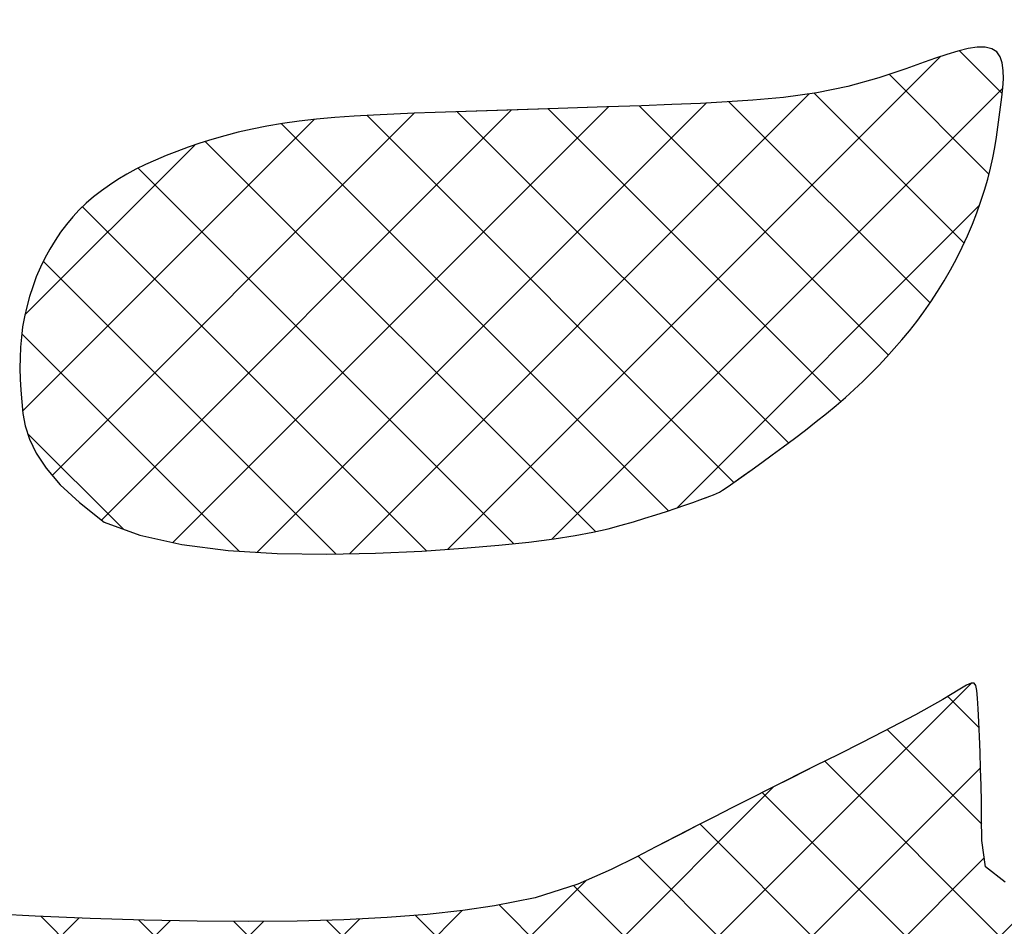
# Model space of a CAD drawing. Header units: millimetres. Extents: x 0 to 462, y 0 to 339.
# Tile 8 of 197: x 381.32 to 383.44, y 43.83 to 45.78. Entities that reach past the tile are written whole.
import ezdxf

# ---------------------------------------------------------------- set-up
doc = ezdxf.new("R2010")
doc.units = ezdxf.units.MM
doc.header["$LTSCALE"] = 23.1
doc.layers.get('0').update_dxf_attribs({"linetype": 'CONTINUOUS'})
doc.layers.add('E195SDEPSKLU00R_DXF_FORMAT', color=7, linetype='CONTINUOUS')

msp = doc.modelspace()

# ---------------------------------------------------------------- hatches: boundary and pattern name
at = {"layer": 'E195SDEPSKLU00R_DXF_FORMAT', "linetype": 'Continuous'}
h = msp.add_hatch(dxfattribs=at)
h.set_pattern_fill('ANSI37', color=5, scale=0.142875, angle=45, style=0, pattern_type=0)
h.set_pattern_definition([(45, (-86.60059, 86.60059), (-0.10102788, 0.10102788), []), (135, (-101.7918, -101.7918), (-0.10102788, -0.10102788), [])])
h.paths.add_polyline_path([(383.0983, 45.6374), (383.0316, 45.6236), (382.9596, 45.6138), (382.894, 45.608), (382.839, 45.6043), (382.7814, 45.6012), (382.7199, 45.5985), (382.6541, 45.596), (382.5796, 45.5934), (382.5169, 45.5913), (382.4753, 45.5899), (382.4326, 45.5885), (382.389, 45.5871), (382.3448, 45.5857), (382.3001, 45.5842), (382.2551, 45.5828), (382.2102, 45.5813), (382.1655, 45.5798), (382.1213, 45.578), (382.078, 45.5759), (382.0357, 45.5735), (381.9946, 45.5706), (381.9552, 45.567), (381.9176, 45.5628), (381.882, 45.5578), (381.8483, 45.5521), (381.8164, 45.5458), (381.7862, 45.5389), (381.7575, 45.5314), (381.7301, 45.5236), (381.7039, 45.5153), (381.6787, 45.5067), (381.6545, 45.4979), (381.6312, 45.4888), (381.6087, 45.4793), (381.5872, 45.4695), (381.5664, 45.4593), (381.5466, 45.4486), (381.5276, 45.4373), (381.5094, 45.4255), (381.492, 45.4132), (381.4754, 45.4001), (381.4596, 45.3864), (381.4446, 45.372), (381.4304, 45.3568), (381.417, 45.3408), (381.4043, 45.324), (381.3923, 45.3063), (381.381, 45.2878), (381.3706, 45.2684), (381.3609, 45.2484), (381.3521, 45.2278), (381.3443, 45.2067), (381.3373, 45.1854), (381.3314, 45.1637), (381.3265, 45.142), (381.3227, 45.1202), (381.3199, 45.0984), (381.318, 45.0763), (381.3171, 45.0539), (381.3169, 45.0311), (381.3175, 45.0078), (381.3188, 44.9839), (381.3207, 44.9593), (381.3234, 44.9338), (381.3284, 44.9071), (381.3372, 44.8789), (381.3516, 44.8486), (381.3732, 44.816), (381.4037, 44.7806), (381.4447, 44.7421), (381.498, 44.7001), (381.5748, 44.6718), (381.665, 44.652), (381.7647, 44.6394), (381.8701, 44.6329), (381.9772, 44.6312), (382.0823, 44.6334), (382.1815, 44.638), (382.2709, 44.6441), (382.3476, 44.6506), (382.4122, 44.6573), (382.4664, 44.6642), (382.5118, 44.6713), (382.5499, 44.6785), (382.5824, 44.6858), (382.6108, 44.6933), (382.6368, 44.7008), (382.6617, 44.7084), (382.6854, 44.7159), (382.7079, 44.7232), (382.7287, 44.7302), (382.7478, 44.7367), (382.7649, 44.7426), (382.7797, 44.7478), (382.792, 44.7522), (382.8017, 44.7557), (382.8094, 44.7587), (382.816, 44.7615), (382.8222, 44.7647), (382.8287, 44.7686), (382.8364, 44.7737), (382.846, 44.7804), (382.8584, 44.7891), (382.874, 44.8003), (382.8925, 44.8135), (382.9132, 44.8285), (382.9357, 44.8448), (382.9593, 44.8621), (382.9833, 44.8801), (383.0072, 44.8983), (383.0304, 44.9164), (383.0525, 44.9341), (383.0733, 44.9514), (383.0931, 44.9685), (383.1121, 44.9855), (383.1303, 45.0025), (383.1479, 45.0197), (383.165, 45.0371), (383.1818, 45.055), (383.1984, 45.0734), (383.2147, 45.0924), (383.2308, 45.1119), (383.2466, 45.1321), (383.262, 45.1529), (383.277, 45.1744), (383.2915, 45.1965), (383.3056, 45.2193), (383.3191, 45.2429), (383.332, 45.267), (383.3442, 45.2915), (383.3557, 45.3162), (383.3663, 45.3411), (383.3761, 45.3659), (383.3849, 45.3904), (383.3927, 45.4146), (383.3994, 45.4383), (383.4052, 45.4614), (383.4101, 45.4842), (383.4144, 45.5065), (383.418, 45.5285), (383.4213, 45.5503), (383.4243, 45.5718), (383.427, 45.5931), (383.4297, 45.6143), (383.4318, 45.6348), (383.433, 45.6543), (383.4327, 45.6722), (383.4306, 45.6881), (383.4261, 45.7015), (383.4188, 45.7119), (383.4083, 45.7188), (383.3942, 45.722), (383.3769, 45.7219), (383.357, 45.7189), (383.3351, 45.7136), (383.3116, 45.7066), (383.2872, 45.6985), (383.2624, 45.6897), (383.223, 45.6756), (383.1651, 45.6562)])
h.paths.add_polyline_path([(385.8878, 44.2279), (385.9146, 44.2357), (385.941, 44.2441), (385.9671, 44.253), (385.993, 44.2625), (386.0186, 44.2724), (386.044, 44.2829), (386.0693, 44.2938), (386.0945, 44.3051), (386.1196, 44.3168), (386.145, 44.3288), (386.1706, 44.341), (386.2141, 44.3619), (386.2648, 44.3855), (386.3073, 44.4042), (386.3365, 44.4169), (386.3653, 44.4296), (386.3931, 44.4424), (386.4193, 44.4552), (386.4432, 44.4681), (386.4641, 44.4812), (386.4814, 44.4945), (386.4946, 44.5078), (386.5035, 44.5211), (386.5079, 44.534), (386.5079, 44.5463), (386.5034, 44.5576), (386.4942, 44.5677), (386.4804, 44.5763), (386.4617, 44.5831), (386.4382, 44.5879), (386.4094, 44.5911), (386.3748, 44.5931), (386.3341, 44.5943), (386.2868, 44.5952), (386.2324, 44.5962), (386.1706, 44.5977), (386.1008, 44.6001), (386.0232, 44.604), (385.9399, 44.6093), (385.8536, 44.6162), (385.7671, 44.6248), (385.683, 44.6352), (385.604, 44.6474), (385.5329, 44.6617), (385.4723, 44.678), (385.4012, 44.7055), (385.3517, 44.7519), (385.3385, 44.8094), (385.352, 44.8789), (385.3772, 44.9461), (385.3964, 44.9921), (385.4182, 45.0409), (385.4419, 45.092), (385.4669, 45.1448), (385.4924, 45.199), (385.5178, 45.2539), (385.5424, 45.3092), (385.5657, 45.3645), (385.5876, 45.4196), (385.608, 45.4746), (385.6271, 45.5295), (385.6447, 45.5843), (385.661, 45.639), (385.6758, 45.6937), (385.6893, 45.7483), (385.7015, 45.803), (385.7125, 45.8578), (385.7225, 45.9129), (385.7317, 45.9685), (385.7404, 46.0248), (385.7486, 46.0818), (385.7567, 46.1399), (385.7648, 46.1991), (385.773, 46.2596), (385.7812, 46.3215), (385.7894, 46.3846), (385.7974, 46.4491), (385.805, 46.5149), (385.8122, 46.5821), (385.8188, 46.6505), (385.8247, 46.7203), (385.8297, 46.7913), (385.8338, 46.8634), (385.8369, 46.9362), (385.839, 47.0093), (385.8401, 47.0825), (385.8401, 47.1555), (385.839, 47.228), (385.8366, 47.2996), (385.833, 47.3701), (385.8281, 47.4394), (385.8217, 47.5075), (385.8139, 47.5745), (385.8044, 47.6402), (385.7932, 47.7047), (385.7802, 47.7679), (385.7654, 47.8299), (385.7486, 47.8906), (385.7303, 47.9499), (385.7106, 48.0079), (385.69, 48.0644), (385.6687, 48.1192), (385.6472, 48.1725), (385.6257, 48.2241), (385.6047, 48.2738), (385.5842, 48.3218), (385.5642, 48.3684), (385.5441, 48.4138), (385.5237, 48.4585), (385.5025, 48.5028), (385.4802, 48.5471), (385.4564, 48.5917), (385.4308, 48.6371), (385.403, 48.6836), (385.3729, 48.731), (385.3406, 48.7794), (385.3058, 48.8286), (385.2687, 48.8786), (385.2291, 48.9292), (385.187, 48.9804), (385.1423, 49.032), (385.0951, 49.0839), (385.0455, 49.1358), (384.9935, 49.1871), (384.9394, 49.2374), (384.8833, 49.2863), (384.8254, 49.3333), (384.7657, 49.3779), (384.7045, 49.4197), (384.6418, 49.4584), (384.5777, 49.4941), (384.5122, 49.5271), (384.4452, 49.5577), (384.3768, 49.5861), (384.3069, 49.6127), (384.2355, 49.6376), (384.1626, 49.6613), (384.0883, 49.6839), (384.0128, 49.7054), (383.9367, 49.7257), (383.8602, 49.7448), (383.7838, 49.7627), (383.708, 49.7793), (383.633, 49.7945), (383.5593, 49.8082), (383.4872, 49.8205), (383.4165, 49.8313), (383.3469, 49.8406), (383.278, 49.8484), (383.2095, 49.8546), (383.1411, 49.8592), (383.0725, 49.8623), (383.0033, 49.8637), (382.9334, 49.8636), (382.8628, 49.8619), (382.7916, 49.8589), (382.72, 49.8547), (382.6481, 49.8494), (382.576, 49.8431), (382.5041, 49.836), (382.4322, 49.8282), (382.3607, 49.8198), (382.2898, 49.8109), (382.2195, 49.8016), (382.1502, 49.7919), (382.0821, 49.7819), (382.0153, 49.7717), (381.95, 49.7613), (381.8865, 49.7509), (381.8248, 49.7405), (381.7647, 49.7298), (381.7059, 49.7187), (381.6479, 49.707), (381.5903, 49.6945), (381.5329, 49.6809), (381.4753, 49.6661), (381.417, 49.6499), (381.3578, 49.6321), (381.2981, 49.6128), (381.238, 49.5924), (381.1781, 49.5712), (381.1186, 49.5492), (381.0599, 49.5269), (381.0024, 49.5045), (380.9465, 49.4821), (380.8923, 49.4601), (380.8396, 49.4381), (380.7877, 49.416), (380.7363, 49.3935), (380.6847, 49.3702), (380.6326, 49.3461), (380.5794, 49.3207), (380.5246, 49.2938), (380.4679, 49.2653), (380.4095, 49.2352), (380.3497, 49.2038), (380.2889, 49.1711), (380.2275, 49.1375), (380.1658, 49.1032), (380.1042, 49.0682), (380.0431, 49.0328), (379.9828, 48.9971), (379.9232, 48.9613), (379.8644, 48.9251), (379.8063, 48.8888), (379.7489, 48.8522), (379.6921, 48.8154), (379.6359, 48.7783), (379.5802, 48.741), (379.5251, 48.7034), (379.4701, 48.6653), (379.4152, 48.6265), (379.3601, 48.5869), (379.3045, 48.5463), (379.2481, 48.5044), (379.1908, 48.461), (379.1322, 48.416), (379.0723, 48.3692), (379.0114, 48.3209), (378.95, 48.2712), (378.8887, 48.2205), (378.8279, 48.1691), (378.7682, 48.1173), (378.7101, 48.0652), (378.6541, 48.0132), (378.6005, 47.9616), (378.549, 47.9101), (378.4992, 47.8585), (378.4505, 47.8068), (378.4026, 47.7547), (378.3549, 47.702), (378.307, 47.6485), (378.2584, 47.594), (378.2088, 47.5384), (378.1585, 47.4818), (378.1079, 47.4245), (378.0574, 47.3667), (378.0075, 47.3085), (377.9586, 47.2501), (377.9112, 47.1919), (377.8656, 47.1339), (377.8223, 47.0764), (377.7807, 47.019), (377.7406, 46.9614), (377.7013, 46.9034), (377.6623, 46.8447), (377.6233, 46.7848), (377.5837, 46.7234), (377.5431, 46.6603), (377.501, 46.5952), (377.4577, 46.5281), (377.4133, 46.4589), (377.368, 46.3877), (377.3222, 46.3145), (377.2761, 46.2393), (377.2298, 46.1623), (377.1837, 46.0832), (377.138, 46.0024), (377.0929, 45.9198), (377.0485, 45.8357), (377.0051, 45.7504), (376.9627, 45.664), (376.9217, 45.5767), (376.8822, 45.4887), (376.8443, 45.4002), (376.8083, 45.3115), (376.7743, 45.2224), (376.7426, 45.133), (376.7132, 45.0432), (376.6864, 44.953), (376.6624, 44.8624), (376.6413, 44.7714), (376.6234, 44.6798), (376.6087, 44.5878), (376.5971, 44.4959), (376.5882, 44.4044), (376.5818, 44.3139), (376.5777, 44.225), (376.5754, 44.1381), (376.5749, 44.0538), (376.5757, 43.9725), (376.5777, 43.8947), (376.5808, 43.8202), (376.5849, 43.7487), (376.59, 43.6798), (376.596, 43.6133), (376.6029, 43.5488), (376.6106, 43.4861), (376.6191, 43.4248), (376.6284, 43.3646), (376.6384, 43.3056), (376.6491, 43.2477), (376.6606, 43.1908), (376.6728, 43.1351), (376.6858, 43.0805), (376.6995, 43.027), (376.7139, 42.9746), (376.7291, 42.9233), (376.745, 42.8731), (376.7617, 42.8237), (376.7791, 42.7752), (376.7973, 42.7275), (376.8162, 42.6803), (376.8358, 42.6338), (376.8562, 42.5877), (376.8773, 42.5419), (376.899, 42.4967), (376.9213, 42.4518), (376.9441, 42.4075), (376.9672, 42.3637), (376.9907, 42.3206), (377.0143, 42.278), (377.038, 42.2362), (377.0617, 42.1951), (377.0854, 42.1547), (377.1093, 42.115), (377.1333, 42.0758), (377.1575, 42.0372), (377.1819, 41.9991), (377.2066, 41.9615), (377.2316, 41.9243), (377.257, 41.8874), (377.2832, 41.851), (377.3105, 41.8149), (377.3392, 41.7792), (377.3699, 41.7438), (377.4027, 41.7088), (377.4382, 41.6742), (377.4766, 41.64), (377.5182, 41.6061), (377.5626, 41.5725), (377.6095, 41.5392), (377.6583, 41.5062), (377.7086, 41.4733), (377.76, 41.4406), (377.8118, 41.408), (377.8638, 41.3754), (377.9156, 41.3428), (377.9676, 41.3104), (378.0204, 41.2783), (378.0747, 41.2466), (378.131, 41.2154), (378.19, 41.1849), (378.2522, 41.1553), (378.3182, 41.1266), (378.3885, 41.0991), (378.4629, 41.0727), (378.5408, 41.0476), (378.622, 41.024), (378.7059, 41.0018), (378.7922, 40.9811), (378.8804, 40.9622), (378.9702, 40.945), (379.0611, 40.9296), (379.1528, 40.9159), (379.2449, 40.9038), (379.3372, 40.8932), (379.4293, 40.8838), (379.5209, 40.8756), (379.6116, 40.8684), (379.7012, 40.8621), (379.7894, 40.8565), (379.8761, 40.8519), (379.9615, 40.8482), (380.0455, 40.8458), (380.1282, 40.8446), (380.2097, 40.8448), (380.2899, 40.8467), (380.369, 40.8502), (380.447, 40.8556), (380.5241, 40.8629), (380.6005, 40.8721), (380.6763, 40.8833), (380.7518, 40.8965), (380.8272, 40.9119), (380.9026, 40.9293), (380.9783, 40.949), (381.0543, 40.9708), (381.1307, 40.9949), (381.2074, 41.021), (381.2843, 41.0493), (381.3612, 41.0795), (381.4382, 41.1118), (381.5151, 41.146), (381.5918, 41.182), (381.6682, 41.2199), (381.7442, 41.2593), (381.8195, 41.3), (381.894, 41.3417), (381.9673, 41.3841), (382.0394, 41.427), (382.1099, 41.4702), (382.1787, 41.5132), (382.2457, 41.556), (382.311, 41.5984), (382.3748, 41.6404), (382.4374, 41.6821), (382.499, 41.7234), (382.56, 41.7643), (382.6204, 41.8049), (382.6806, 41.8451), (382.7407, 41.8849), (382.8004, 41.9244), (382.8596, 41.9637), (382.9179, 42.003), (382.9749, 42.0422), (383.0304, 42.0815), (383.0841, 42.121), (383.1356, 42.1608), (383.1849, 42.201), (383.2322, 42.2416), (383.2781, 42.2827), (383.323, 42.3243), (383.3676, 42.3665), (383.4122, 42.4092), (383.4574, 42.4526), (383.5036, 42.4967), (383.5514, 42.5416), (383.6002, 42.587), (383.6498, 42.633), (383.6997, 42.6795), (383.7495, 42.7263), (383.7987, 42.7734), (383.8469, 42.8206), (383.8937, 42.868), (383.9387, 42.9154), (383.9821, 42.9626), (384.024, 43.0095), (384.0646, 43.0561), (384.1041, 43.1021), (384.1426, 43.1473), (384.1804, 43.1918), (384.2357, 43.2563), (384.2913, 43.3193), (384.3278, 43.3604), (384.3645, 43.4012), (384.4014, 43.442), (384.4386, 43.4831), (384.4764, 43.5248), (384.5148, 43.5674), (384.5536, 43.6109), (384.5909, 43.6547), (384.6243, 43.6977), (384.6513, 43.7392), (384.6698, 43.7781), (384.6772, 43.8135), (384.6712, 43.8446), (384.6496, 43.8704), (384.6106, 43.8902), (384.5562, 43.9046), (384.4889, 43.9142), (384.4114, 43.9197), (384.3262, 43.922), (384.236, 43.9218), (384.1433, 43.9197), (384.0509, 43.9166), (383.961, 43.9131), (383.8748, 43.9096), (383.7933, 43.9066), (383.7173, 43.9045), (383.6479, 43.9037), (383.5859, 43.9046), (383.5042, 43.9091), (383.4372, 43.9253), (383.3948, 43.9588), (383.3867, 44.015), (383.3863, 44.0649), (383.3859, 44.098), (383.3851, 44.1332), (383.3841, 44.1692), (383.3828, 44.205), (383.3814, 44.2392), (383.38, 44.2708), (383.3786, 44.2985), (383.3773, 44.3211), (383.3761, 44.3377), (383.374, 44.3484), (383.3703, 44.3537), (383.3639, 44.354), (383.3539, 44.3496), (383.3394, 44.341), (383.3028, 44.3184), (383.2441, 44.2855), (383.1752, 44.2497), (383.1277, 44.2254), (383.0783, 44.2005), (383.0284, 44.1755), (382.9794, 44.1509), (382.9326, 44.1275), (382.8892, 44.1057), (382.849, 44.0853), (382.8114, 44.0661), (382.7758, 44.0478), (382.7418, 44.0304), (382.6852, 44.0012), (382.644, 43.9801), (382.589, 43.9524), (382.5171, 43.9212), (382.4253, 43.8921), (382.3383, 43.8745), (382.2701, 43.8642), (382.1928, 43.8558), (382.107, 43.8493), (382.0136, 43.8447), (381.9137, 43.8419), (381.8081, 43.8408), (381.698, 43.8413), (381.5842, 43.8434), (381.4677, 43.8471), (381.3495, 43.8521), (381.2313, 43.8584), (381.1144, 43.8658), (381.0005, 43.874), (380.8912, 43.883), (380.788, 43.8925), (380.6926, 43.9024), (380.6063, 43.9125), (380.5305, 43.9226), (380.4642, 43.9327), (380.3806, 43.9473), (380.2927, 43.9668), (380.2227, 43.9854), (380.1473, 44.0069), (380.0869, 44.0266), (380.0261, 44.0513), (379.9645, 44.0838), (379.901, 44.1265), (379.8349, 44.1799), (379.7694, 44.2408), (379.7056, 44.3078), (379.6459, 44.3786), (379.5955, 44.4543), (379.5533, 44.5463), (379.5302, 44.6318), (379.5177, 44.6973), (379.5085, 44.7707), (379.5025, 44.8501), (379.4996, 44.9333), (379.4995, 45.0178), (379.5021, 45.1014), (379.507, 45.1818), (379.5142, 45.2567), (379.5235, 45.3237), (379.5398, 45.4086), (379.569, 45.4903), (379.6054, 45.5501), (379.6483, 45.5982), (379.7044, 45.6514), (379.7638, 45.7028), (379.8272, 45.7534), (379.8925, 45.8006), (379.9569, 45.8422), (380.0217, 45.8791), (380.087, 45.9118), (380.1536, 45.9411), (380.2221, 45.968), (380.2916, 45.9928), (380.3603, 46.0154), (380.4274, 46.0361), (380.4931, 46.0552), (380.552, 46.071), (380.6098, 46.0844), (380.6675, 46.0951), (380.7253, 46.1028), (380.7846, 46.1085), (380.8354, 46.1126), (380.8665, 46.115), (380.8973, 46.1175), (380.928, 46.1202), (380.9583, 46.1233), (380.9886, 46.1266), (381.0193, 46.1302), (381.0721, 46.1363), (381.136, 46.1429), (381.207, 46.1488), (381.2888, 46.1535), (381.3758, 46.1573), (381.4476, 46.1598), (381.4927, 46.1613), (381.5374, 46.1628), (381.5812, 46.1642), (381.6242, 46.1657), (381.6664, 46.1672), (381.7079, 46.1688), (381.7487, 46.1705), (381.789, 46.1723), (381.8288, 46.1742), (381.8682, 46.1763), (381.9072, 46.1786), (381.9459, 46.1811), (381.9843, 46.1838), (382.0225, 46.1867), (382.0605, 46.1899), (382.0983, 46.1934), (382.1361, 46.1973), (382.1739, 46.2014), (382.2116, 46.206), (382.2492, 46.2107), (382.2866, 46.2157), (382.3238, 46.2208), (382.3894, 46.2298), (382.4529, 46.2383), (382.5171, 46.2461), (382.5802, 46.253), (382.6349, 46.2587), (382.6671, 46.2621), (382.6991, 46.2656), (382.731, 46.2691), (382.7629, 46.2728), (382.7946, 46.2768), (382.826, 46.2811), (382.8568, 46.2858), (382.8868, 46.2909), (382.916, 46.2966), (382.9441, 46.3028), (382.9709, 46.3097), (382.9963, 46.3173), (383.0205, 46.3257), (383.0436, 46.3348), (383.0658, 46.3447), (383.0874, 46.3554), (383.1084, 46.3668), (383.1292, 46.3792), (383.1498, 46.3923), (383.1704, 46.4063), (383.1907, 46.4211), (383.2103, 46.4366), (383.2287, 46.4529), (383.2455, 46.4698), (383.2604, 46.4872), (383.2729, 46.5052), (383.2825, 46.5237), (383.2891, 46.5426), (383.293, 46.5615), (383.2946, 46.5801), (383.2944, 46.598), (383.2929, 46.6148), (383.2906, 46.6302), (383.2879, 46.6438), (383.2853, 46.6552), (383.2831, 46.6642), (383.2813, 46.6713), (383.2795, 46.677), (383.2774, 46.6819), (383.2748, 46.6867), (383.2713, 46.6919), (383.2666, 46.6981), (383.2606, 46.7059), (383.2528, 46.7158), (383.2432, 46.7275), (383.2317, 46.7405), (383.2181, 46.7544), (383.2024, 46.7688), (383.1844, 46.7834), (383.1642, 46.7976), (383.1414, 46.811), (383.1162, 46.8233), (383.0886, 46.8345), (383.0587, 46.8446), (383.0267, 46.8536), (382.9927, 46.8617), (382.9569, 46.8689), (382.9195, 46.8752), (382.8805, 46.8806), (382.8402, 46.8854), (382.7987, 46.8894), (382.7563, 46.8927), (382.7131, 46.8954), (382.6695, 46.8974), (382.6256, 46.899), (382.5816, 46.9), (382.5378, 46.9005), (382.4944, 46.9006), (382.4516, 46.9002), (382.4095, 46.8995), (382.3683, 46.8983), (382.3282, 46.8967), (382.2895, 46.8948), (382.2521, 46.8924), (382.2164, 46.8897), (382.1825, 46.8866), (382.1502, 46.8832), (382.1195, 46.8795), (382.0902, 46.8754), (382.0621, 46.8711), (382.0352, 46.8666), (382.0093, 46.8618), (381.9843, 46.8568), (381.96, 46.8516), (381.9363, 46.8462), (381.9132, 46.8405), (381.8907, 46.8343), (381.8686, 46.8278), (381.8469, 46.8207), (381.8255, 46.813), (381.8043, 46.8046), (381.7834, 46.7956), (381.7627, 46.7858), (381.7424, 46.7754), (381.7224, 46.7643), (381.7028, 46.7525), (381.6838, 46.7402), (381.6654, 46.7273), (381.6476, 46.7138), (381.6306, 46.6997), (381.614, 46.685), (381.5979, 46.6697), (381.5819, 46.6536), (381.5659, 46.6367), (381.5498, 46.6189), (381.5334, 46.6002), (381.5164, 46.5805), (381.4988, 46.5598), (381.4809, 46.5386), (381.4631, 46.5173), (381.4459, 46.4965), (381.4295, 46.4767), (381.4145, 46.4584), (381.4011, 46.4421), (381.3719, 46.4065), (381.3406, 46.3966), (381.2888, 46.3917), (381.2088, 46.3872), (381.1441, 46.3837), (381.067, 46.3795), (380.9797, 46.3748), (380.8844, 46.3697), (380.7831, 46.3643), (380.6779, 46.3588), (380.5711, 46.3532), (380.4647, 46.3478), (380.3608, 46.3426), (380.2605, 46.3377), (380.1652, 46.3331), (380.0759, 46.3288), (379.9939, 46.325), (379.9203, 46.3216), (379.8562, 46.3186), (379.8028, 46.3162), (379.7371, 46.3133), (379.6806, 46.3151), (379.6789, 46.3436), (379.6833, 46.3917), (379.6884, 46.4422), (379.6954, 46.5002), (379.7043, 46.5581), (379.7175, 46.6208), (379.7385, 46.6853), (379.7658, 46.7485), (379.801, 46.8196), (379.84, 46.8893), (379.8827, 46.9551), (379.9299, 47.0155), (379.9766, 47.0645), (380.0194, 47.1042), (380.0686, 47.1455), (380.122, 47.1874), (380.1777, 47.229), (380.2362, 47.2712), (380.2925, 47.3109), (380.3469, 47.3481), (380.3994, 47.3826), (380.4497, 47.4141), (380.5095, 47.4491), (380.5803, 47.4848), (380.6452, 47.5119), (380.7027, 47.5331), (380.765, 47.5533), (380.832, 47.5724), (380.9012, 47.5896), (380.9726, 47.6053), (381.0353, 47.6183), (381.0728, 47.6261), (381.1096, 47.6338), (381.1453, 47.6416), (381.1795, 47.6495), (381.2378, 47.6636), (381.3157, 47.678), (381.4134, 47.6878), (381.5021, 47.6941), (381.6149, 47.6994), (381.756, 47.7036), (381.9277, 47.7066), (382.1239, 47.7084), (382.3366, 47.7091), (382.5576, 47.7087), (382.779, 47.7073), (382.9925, 47.705), (383.1901, 47.7018), (383.3636, 47.6978), (383.5071, 47.6931), (383.6225, 47.6878), (383.7138, 47.682), (383.7849, 47.6758), (383.8615, 47.6668), (383.9174, 47.6561), (383.9479, 47.6495), (383.9775, 47.643), (384.0064, 47.6369), (384.0344, 47.631), (384.0608, 47.6255), (384.0854, 47.6205), (384.1076, 47.616), (384.127, 47.6121), (384.1692, 47.6037), (384.1921, 47.5966), (384.2464, 47.5725), (384.2986, 47.5492), (384.3593, 47.5217), (384.4226, 47.4921), (384.4784, 47.4647), (384.5352, 47.4346), (384.5876, 47.403), (384.6474, 47.3643), (384.6964, 47.3308), (384.7524, 47.2879), (384.8046, 47.2418), (384.8495, 47.1986), (384.8936, 47.1521), (384.9343, 47.1042), (384.9775, 47.0457), (385.0177, 46.9748), (385.05, 46.8988), (385.0698, 46.8334), (385.0827, 46.7697), (385.0923, 46.6877), (385.0967, 46.608), (385.0987, 46.5466), (385.0999, 46.477), (385.1004, 46.3988), (385.1004, 46.3117), (385.1, 46.2151), (385.0993, 46.1086), (385.0985, 45.9917), (385.0978, 45.864), (385.0972, 45.7258), (385.0967, 45.58), (385.0964, 45.4305), (385.0961, 45.281), (385.096, 45.1353), (385.0959, 44.9971), (385.0959, 44.8701), (385.0959, 44.7581), (385.0959, 44.6639), (385.0959, 44.5862), (385.0958, 44.5228), (385.0955, 44.4456), (385.0948, 44.3795), (385.0936, 44.3406), (385.0928, 44.3158), (385.0924, 44.292), (385.0931, 44.2697), (385.0955, 44.2489), (385.1003, 44.2302), (385.1082, 44.2136), (385.1198, 44.1997), (385.1357, 44.1885), (385.1564, 44.1805), (385.1814, 44.1751), (385.2099, 44.172), (385.2411, 44.1707), (385.2744, 44.1709), (385.3089, 44.1719), (385.3439, 44.1735), (385.3952, 44.1759), (385.4491, 44.1777), (385.5095, 44.1794), (385.5405, 44.1804), (385.571, 44.1816), (385.6011, 44.1831), (385.631, 44.185), (385.6606, 44.1875), (385.6901, 44.1905), (385.7193, 44.1941), (385.7482, 44.1982), (385.7768, 44.2029), (385.8051, 44.2083), (385.8331, 44.2142), (385.8606, 44.2208)])

# ---------------------------------------------------------------- linework, layer by layer
at = {"color": 5, "linetype": 'Continuous'}
for p, q in [((383.3116, 45.7066), (383.2872, 45.6985)), ((383.3351, 45.7136), (383.3116, 45.7066)), ((383.357, 45.7189), (383.3351, 45.7136)), ((383.3769, 45.7219), (383.357, 45.7189)), ((383.3942, 45.722), (383.3769, 45.7219)), ((383.4083, 45.7188), (383.3942, 45.722)), ((383.4188, 45.7119), (383.4083, 45.7188)), ((383.4261, 45.7015), (383.4188, 45.7119)), ((383.4306, 45.6881), (383.4261, 45.7015)), ((383.2624, 45.6897), (383.223, 45.6756)), ((383.2872, 45.6985), (383.2624, 45.6897)), ((383.4327, 45.6722), (383.4306, 45.6881)), ((383.223, 45.6756), (383.1651, 45.6562)), ((383.433, 45.6543), (383.4327, 45.6722)), ((383.1651, 45.6562), (383.0983, 45.6374)), ((383.4318, 45.6348), (383.433, 45.6543)), ((383.0316, 45.6236), (382.9596, 45.6138)), ((383.0983, 45.6374), (383.0316, 45.6236)), ((383.4297, 45.6143), (383.4318, 45.6348)), ((382.6541, 45.596), (382.5796, 45.5934)), ((382.7199, 45.5985), (382.6541, 45.596)), ((382.7814, 45.6012), (382.7199, 45.5985)), ((382.839, 45.6043), (382.7814, 45.6012)), ((382.894, 45.608), (382.839, 45.6043)), ((382.9596, 45.6138), (382.894, 45.608)), ((383.427, 45.5931), (383.4297, 45.6143)), ((382.078, 45.5759), (382.0357, 45.5735)), ((382.1213, 45.578), (382.078, 45.5759)), ((382.1655, 45.5798), (382.1213, 45.578)), ((382.2102, 45.5813), (382.1655, 45.5798)), ((382.2551, 45.5828), (382.2102, 45.5813)), ((382.3001, 45.5842), (382.2551, 45.5828)), ((382.3448, 45.5857), (382.3001, 45.5842)), ((382.389, 45.5871), (382.3448, 45.5857)), ((382.4326, 45.5885), (382.389, 45.5871)), ((382.4753, 45.5899), (382.4326, 45.5885)), ((382.5169, 45.5913), (382.4753, 45.5899)), ((382.5796, 45.5934), (382.5169, 45.5913)), ((383.4243, 45.5718), (383.427, 45.5931)), ((381.882, 45.5578), (381.8483, 45.5521)), ((381.9176, 45.5628), (381.882, 45.5578)), ((381.9552, 45.567), (381.9176, 45.5628)), ((381.9946, 45.5706), (381.9552, 45.567)), ((382.0357, 45.5735), (381.9946, 45.5706)), ((383.4213, 45.5503), (383.4243, 45.5718)), ((381.7862, 45.5389), (381.7575, 45.5314)), ((381.8164, 45.5458), (381.7862, 45.5389)), ((381.8483, 45.5521), (381.8164, 45.5458)), ((383.418, 45.5285), (383.4213, 45.5503)), ((381.7039, 45.5153), (381.6787, 45.5067)), ((381.7301, 45.5236), (381.7039, 45.5153)), ((381.7575, 45.5314), (381.7301, 45.5236)), ((383.4144, 45.5065), (383.418, 45.5285)), ((381.6545, 45.4979), (381.6312, 45.4888)), ((381.6787, 45.5067), (381.6545, 45.4979)), ((383.4101, 45.4842), (383.4144, 45.5065)), ((381.5872, 45.4695), (381.5664, 45.4593)), ((381.6087, 45.4793), (381.5872, 45.4695)), ((381.6312, 45.4888), (381.6087, 45.4793)), ((383.4052, 45.4614), (383.4101, 45.4842)), ((381.5466, 45.4486), (381.5276, 45.4373)), ((381.5664, 45.4593), (381.5466, 45.4486)), ((383.3994, 45.4383), (383.4052, 45.4614)), ((381.5276, 45.4373), (381.5094, 45.4255)), ((383.3927, 45.4146), (383.3994, 45.4383)), ((381.492, 45.4132), (381.4754, 45.4001)), ((381.5094, 45.4255), (381.492, 45.4132)), ((383.3849, 45.3904), (383.3927, 45.4146)), ((381.4596, 45.3864), (381.4446, 45.372)), ((381.4754, 45.4001), (381.4596, 45.3864)), ((383.3761, 45.3659), (383.3849, 45.3904)), ((381.4446, 45.372), (381.4304, 45.3568)), ((383.3663, 45.3411), (383.3761, 45.3659)), ((381.4304, 45.3568), (381.417, 45.3408)), ((381.4043, 45.324), (381.3923, 45.3063)), ((381.417, 45.3408), (381.4043, 45.324)), ((383.3557, 45.3162), (383.3663, 45.3411)), ((381.3923, 45.3063), (381.381, 45.2878)), ((383.3442, 45.2915), (383.3557, 45.3162)), ((381.381, 45.2878), (381.3706, 45.2684)), ((383.332, 45.267), (383.3442, 45.2915)), ((381.3706, 45.2684), (381.3609, 45.2484)), ((383.3191, 45.2429), (383.332, 45.267)), ((381.3609, 45.2484), (381.3521, 45.2278)), ((383.3056, 45.2193), (383.3191, 45.2429)), ((381.3521, 45.2278), (381.3443, 45.2067)), ((383.2915, 45.1965), (383.3056, 45.2193)), ((381.3443, 45.2067), (381.3373, 45.1854)), ((383.277, 45.1744), (383.2915, 45.1965)), ((381.3373, 45.1854), (381.3314, 45.1637)), ((383.262, 45.1529), (383.277, 45.1744)), ((381.3314, 45.1637), (381.3265, 45.142)), ((383.2466, 45.1321), (383.262, 45.1529)), ((381.3265, 45.142), (381.3227, 45.1202)), ((383.2308, 45.1119), (383.2466, 45.1321)), ((381.3227, 45.1202), (381.3199, 45.0984)), ((383.2147, 45.0924), (383.2308, 45.1119)), ((381.3199, 45.0984), (381.318, 45.0763)), ((383.1984, 45.0734), (383.2147, 45.0924)), ((381.318, 45.0763), (381.3171, 45.0539)), ((383.1818, 45.055), (383.1984, 45.0734)), ((381.3171, 45.0539), (381.3169, 45.0311)), ((383.165, 45.0371), (383.1818, 45.055)), ((381.3169, 45.0311), (381.3175, 45.0078)), ((383.1479, 45.0197), (383.165, 45.0371)), ((381.3175, 45.0078), (381.3188, 44.9839)), ((383.1121, 44.9855), (383.1303, 45.0025)), ((383.1303, 45.0025), (383.1479, 45.0197)), ((381.3188, 44.9839), (381.3207, 44.9593)), ((383.0931, 44.9685), (383.1121, 44.9855)), ((383.0733, 44.9514), (383.0931, 44.9685)), ((381.3207, 44.9593), (381.3234, 44.9338)), ((383.0525, 44.9341), (383.0733, 44.9514)), ((381.3234, 44.9338), (381.3284, 44.9071)), ((383.0304, 44.9164), (383.0525, 44.9341)), ((381.3284, 44.9071), (381.3372, 44.8789)), ((382.9833, 44.8801), (383.0072, 44.8983)), ((383.0072, 44.8983), (383.0304, 44.9164)), ((381.3372, 44.8789), (381.3516, 44.8486)), ((382.9593, 44.8621), (382.9833, 44.8801)), ((382.9357, 44.8448), (382.9593, 44.8621)), ((381.3516, 44.8486), (381.3732, 44.816)), ((382.9132, 44.8285), (382.9357, 44.8448)), ((381.3732, 44.816), (381.4037, 44.7806)), ((382.874, 44.8003), (382.8925, 44.8135)), ((382.8925, 44.8135), (382.9132, 44.8285)), ((382.8584, 44.7891), (382.874, 44.8003)), ((381.4037, 44.7806), (381.4447, 44.7421)), ((382.8287, 44.7686), (382.8364, 44.7737)), ((382.8364, 44.7737), (382.846, 44.7804)), ((382.846, 44.7804), (382.8584, 44.7891)), ((382.7797, 44.7478), (382.792, 44.7522)), ((382.792, 44.7522), (382.8017, 44.7557)), ((382.8017, 44.7557), (382.8094, 44.7587)), ((382.8094, 44.7587), (382.816, 44.7615)), ((382.816, 44.7615), (382.8222, 44.7647)), ((382.8222, 44.7647), (382.8287, 44.7686)), ((381.4447, 44.7421), (381.498, 44.7001)), ((382.7079, 44.7232), (382.7287, 44.7302)), ((382.7287, 44.7302), (382.7478, 44.7367)), ((382.7478, 44.7367), (382.7649, 44.7426)), ((382.7649, 44.7426), (382.7797, 44.7478)), ((382.6368, 44.7008), (382.6617, 44.7084)), ((382.6617, 44.7084), (382.6854, 44.7159)), ((382.6854, 44.7159), (382.7079, 44.7232)), ((381.498, 44.7001), (381.5748, 44.6718)), ((382.5499, 44.6785), (382.5824, 44.6858)), ((382.5824, 44.6858), (382.6108, 44.6933)), ((382.6108, 44.6933), (382.6368, 44.7008)), ((381.5748, 44.6718), (381.665, 44.652)), ((382.4122, 44.6573), (382.4664, 44.6642)), ((382.4664, 44.6642), (382.5118, 44.6713)), ((382.5118, 44.6713), (382.5499, 44.6785)), ((381.665, 44.652), (381.7647, 44.6394)), ((382.1815, 44.638), (382.2709, 44.6441)), ((382.2709, 44.6441), (382.3476, 44.6506)), ((382.3476, 44.6506), (382.4122, 44.6573)), ((381.7647, 44.6394), (381.8701, 44.6329)), ((381.8701, 44.6329), (381.9772, 44.6312)), ((381.9772, 44.6312), (382.0823, 44.6334)), ((382.0823, 44.6334), (382.1815, 44.638)), ((383.3539, 44.3496), (383.3394, 44.341)), ((383.3639, 44.354), (383.3539, 44.3496)), ((383.3703, 44.3537), (383.3639, 44.354)), ((383.374, 44.3484), (383.3703, 44.3537)), ((383.3761, 44.3377), (383.374, 44.3484)), ((383.3394, 44.341), (383.3028, 44.3184)), ((383.3773, 44.3211), (383.3761, 44.3377)), ((383.3028, 44.3184), (383.2441, 44.2855)), ((383.3786, 44.2985), (383.3773, 44.3211)), ((383.2441, 44.2855), (383.1752, 44.2497)), ((383.38, 44.2708), (383.3786, 44.2985)), ((383.3814, 44.2392), (383.38, 44.2708)), ((383.1752, 44.2497), (383.1277, 44.2254)), ((383.1277, 44.2254), (383.0783, 44.2005)), ((383.3828, 44.205), (383.3814, 44.2392)), ((383.0783, 44.2005), (383.0284, 44.1755)), ((383.3841, 44.1692), (383.3828, 44.205)), ((383.0284, 44.1755), (382.9794, 44.1509)), ((383.3851, 44.1332), (383.3841, 44.1692)), ((382.9794, 44.1509), (382.9326, 44.1275)), ((382.9326, 44.1275), (382.8892, 44.1057)), ((383.3859, 44.098), (383.3851, 44.1332)), ((382.8892, 44.1057), (382.849, 44.0853)), ((383.3863, 44.0649), (383.3859, 44.098)), ((382.849, 44.0853), (382.8114, 44.0661)), ((382.8114, 44.0661), (382.7758, 44.0478)), ((383.3867, 44.015), (383.3863, 44.0649)), ((382.7418, 44.0304), (382.6852, 44.0012)), ((382.7758, 44.0478), (382.7418, 44.0304)), ((383.3948, 43.9588), (383.3867, 44.015)), ((382.6852, 44.0012), (382.644, 43.9801)), ((382.644, 43.9801), (382.589, 43.9524)), ((382.589, 43.9524), (382.5171, 43.9212)), ((383.4372, 43.9253), (383.3948, 43.9588)), ((382.5171, 43.9212), (382.4253, 43.8921)), ((382.4253, 43.8921), (382.3383, 43.8745)), ((381.3495, 43.8521), (381.2313, 43.8584)), ((382.2701, 43.8642), (382.1928, 43.8558)), ((382.3383, 43.8745), (382.2701, 43.8642)), ((381.4677, 43.8471), (381.3495, 43.8521)), ((381.5842, 43.8434), (381.4677, 43.8471)), ((381.698, 43.8413), (381.5842, 43.8434)), ((381.8081, 43.8408), (381.698, 43.8413)), ((381.9137, 43.8419), (381.8081, 43.8408)), ((382.0136, 43.8447), (381.9137, 43.8419)), ((382.107, 43.8493), (382.0136, 43.8447)), ((382.1928, 43.8558), (382.107, 43.8493))]:
    msp.add_line(p, q, dxfattribs=at)
at = {"layer": 'E195SDEPSKLU00R_DXF_FORMAT', "color": 5, "linetype": 'Continuous'}
for p, q in [((383.3116, 45.7066), (383.2872, 45.6985)), ((383.3351, 45.7136), (383.3116, 45.7066)), ((383.357, 45.7189), (383.3351, 45.7136)), ((383.3769, 45.7219), (383.357, 45.7189)), ((383.3942, 45.722), (383.3769, 45.7219)), ((383.4083, 45.7188), (383.3942, 45.722)), ((383.4188, 45.7119), (383.4083, 45.7188)), ((383.4261, 45.7015), (383.4188, 45.7119)), ((383.4306, 45.6881), (383.4261, 45.7015)), ((383.2624, 45.6897), (383.223, 45.6756)), ((383.2872, 45.6985), (383.2624, 45.6897)), ((383.4327, 45.6722), (383.4306, 45.6881)), ((383.223, 45.6756), (383.1651, 45.6562)), ((383.433, 45.6543), (383.4327, 45.6722)), ((383.1651, 45.6562), (383.0983, 45.6374)), ((383.4318, 45.6348), (383.433, 45.6543)), ((383.0316, 45.6236), (382.9596, 45.6138)), ((383.0983, 45.6374), (383.0316, 45.6236)), ((383.4297, 45.6143), (383.4318, 45.6348)), ((382.6541, 45.596), (382.5796, 45.5934)), ((382.7199, 45.5985), (382.6541, 45.596)), ((382.7814, 45.6012), (382.7199, 45.5985)), ((382.839, 45.6043), (382.7814, 45.6012)), ((382.894, 45.608), (382.839, 45.6043)), ((382.9596, 45.6138), (382.894, 45.608)), ((383.427, 45.5931), (383.4297, 45.6143)), ((382.078, 45.5759), (382.0357, 45.5735)), ((382.1213, 45.578), (382.078, 45.5759)), ((382.1655, 45.5798), (382.1213, 45.578)), ((382.2102, 45.5813), (382.1655, 45.5798)), ((382.4753, 45.5899), (382.2102, 45.5813)), ((382.3448, 45.5857), (382.2551, 45.5828)), ((382.5796, 45.5934), (382.4753, 45.5899)), ((383.4243, 45.5718), (383.427, 45.5931)), ((381.882, 45.5578), (381.8483, 45.5521)), ((381.9176, 45.5628), (381.882, 45.5578)), ((381.9552, 45.567), (381.9176, 45.5628)), ((381.9946, 45.5706), (381.9552, 45.567)), ((382.0357, 45.5735), (381.9946, 45.5706)), ((383.4213, 45.5503), (383.4243, 45.5718)), ((381.7862, 45.5389), (381.7575, 45.5314)), ((381.8164, 45.5458), (381.7862, 45.5389)), ((381.8483, 45.5521), (381.8164, 45.5458)), ((383.418, 45.5285), (383.4213, 45.5503)), ((381.7039, 45.5153), (381.6787, 45.5067)), ((381.7301, 45.5236), (381.7039, 45.5153)), ((381.7575, 45.5314), (381.7301, 45.5236)), ((383.4144, 45.5065), (383.418, 45.5285)), ((381.6545, 45.4979), (381.6312, 45.4888)), ((381.6787, 45.5067), (381.6545, 45.4979)), ((383.4101, 45.4842), (383.4144, 45.5065)), ((381.5872, 45.4695), (381.5664, 45.4593)), ((381.6087, 45.4793), (381.5872, 45.4695)), ((381.6312, 45.4888), (381.6087, 45.4793)), ((383.4052, 45.4614), (383.4101, 45.4842)), ((381.5466, 45.4486), (381.5276, 45.4373)), ((381.5664, 45.4593), (381.5466, 45.4486)), ((383.3994, 45.4383), (383.4052, 45.4614)), ((381.5276, 45.4373), (381.5094, 45.4255)), ((383.3927, 45.4146), (383.3994, 45.4383)), ((381.492, 45.4132), (381.4754, 45.4001)), ((381.5094, 45.4255), (381.492, 45.4132)), ((383.3849, 45.3904), (383.3927, 45.4146)), ((381.4596, 45.3864), (381.4446, 45.372)), ((381.4754, 45.4001), (381.4596, 45.3864)), ((383.3761, 45.3659), (383.3849, 45.3904)), ((381.4446, 45.372), (381.4304, 45.3568)), ((383.3663, 45.3411), (383.3761, 45.3659)), ((381.4304, 45.3568), (381.417, 45.3408)), ((381.4043, 45.324), (381.3923, 45.3063)), ((381.417, 45.3408), (381.4043, 45.324)), ((383.3557, 45.3162), (383.3663, 45.3411)), ((381.3923, 45.3063), (381.381, 45.2878)), ((383.3442, 45.2915), (383.3557, 45.3162)), ((381.381, 45.2878), (381.3706, 45.2684)), ((383.332, 45.267), (383.3442, 45.2915)), ((381.3706, 45.2684), (381.3609, 45.2484)), ((383.3191, 45.2429), (383.332, 45.267)), ((381.3609, 45.2484), (381.3521, 45.2278)), ((383.3056, 45.2193), (383.3191, 45.2429)), ((381.3521, 45.2278), (381.3443, 45.2067)), ((383.2915, 45.1965), (383.3056, 45.2193)), ((381.3443, 45.2067), (381.3373, 45.1854)), ((383.277, 45.1744), (383.2915, 45.1965)), ((381.3373, 45.1854), (381.3314, 45.1637)), ((383.262, 45.1529), (383.277, 45.1744)), ((381.3314, 45.1637), (381.3265, 45.142)), ((383.2466, 45.1321), (383.262, 45.1529)), ((381.3265, 45.142), (381.3227, 45.1202)), ((383.2308, 45.1119), (383.2466, 45.1321)), ((381.3227, 45.1202), (381.3199, 45.0984)), ((383.2147, 45.0924), (383.2308, 45.1119)), ((381.3199, 45.0984), (381.318, 45.0763)), ((383.1984, 45.0734), (383.2147, 45.0924)), ((381.318, 45.0763), (381.3171, 45.0539)), ((383.1818, 45.055), (383.1984, 45.0734)), ((381.3171, 45.0539), (381.3169, 45.0311)), ((383.165, 45.0371), (383.1818, 45.055)), ((381.3169, 45.0311), (381.3175, 45.0078)), ((383.1479, 45.0197), (383.165, 45.0371)), ((381.3175, 45.0078), (381.3188, 44.9839)), ((383.1121, 44.9855), (383.1303, 45.0025)), ((383.1303, 45.0025), (383.1479, 45.0197)), ((381.3188, 44.9839), (381.3207, 44.9593)), ((383.0931, 44.9685), (383.1121, 44.9855)), ((383.0733, 44.9514), (383.0931, 44.9685)), ((381.3207, 44.9593), (381.3234, 44.9338)), ((383.0525, 44.9341), (383.0733, 44.9514)), ((381.3234, 44.9338), (381.3284, 44.9071)), ((383.0304, 44.9164), (383.0525, 44.9341)), ((381.3284, 44.9071), (381.3372, 44.8789)), ((382.9833, 44.8801), (383.0072, 44.8983)), ((383.0072, 44.8983), (383.0304, 44.9164)), ((381.3372, 44.8789), (381.3516, 44.8486)), ((382.9593, 44.8621), (382.9833, 44.8801)), ((382.9357, 44.8448), (382.9593, 44.8621)), ((381.3516, 44.8486), (381.3732, 44.816)), ((382.9132, 44.8285), (382.9357, 44.8448)), ((381.3732, 44.816), (381.4037, 44.7806)), ((382.8584, 44.7891), (382.8925, 44.8135)), ((382.8925, 44.8135), (382.9132, 44.8285)), ((382.846, 44.7804), (382.874, 44.8003)), ((381.4037, 44.7806), (381.4447, 44.7421)), ((382.8287, 44.7686), (382.8364, 44.7737)), ((382.8364, 44.7737), (382.846, 44.7804)), ((382.7797, 44.7478), (382.8017, 44.7557)), ((382.8017, 44.7557), (382.8094, 44.7587)), ((382.8094, 44.7587), (382.816, 44.7615)), ((382.816, 44.7615), (382.8222, 44.7647)), ((382.8222, 44.7647), (382.8287, 44.7686)), ((381.4447, 44.7421), (381.498, 44.7001)), ((382.7079, 44.7232), (382.7287, 44.7302)), ((382.7287, 44.7302), (382.7478, 44.7367)), ((382.7478, 44.7367), (382.7649, 44.7426)), ((382.7649, 44.7426), (382.7797, 44.7478)), ((382.6368, 44.7008), (382.6617, 44.7084)), ((382.6617, 44.7084), (382.6854, 44.7159)), ((382.6854, 44.7159), (382.7079, 44.7232)), ((381.498, 44.7001), (381.5748, 44.6718)), ((382.5499, 44.6785), (382.5824, 44.6858)), ((382.5824, 44.6858), (382.6108, 44.6933)), ((382.6108, 44.6933), (382.6368, 44.7008)), ((381.5748, 44.6718), (381.665, 44.652)), ((382.4122, 44.6573), (382.4664, 44.6642)), ((382.4664, 44.6642), (382.5118, 44.6713)), ((382.5118, 44.6713), (382.5499, 44.6785)), ((381.665, 44.652), (381.7647, 44.6394)), ((382.1815, 44.638), (382.2709, 44.6441)), ((382.2709, 44.6441), (382.3476, 44.6506)), ((382.3476, 44.6506), (382.4122, 44.6573)), ((381.7647, 44.6394), (381.8701, 44.6329)), ((381.8701, 44.6329), (381.9772, 44.6312)), ((381.9772, 44.6312), (382.0823, 44.6334)), ((382.0823, 44.6334), (382.1815, 44.638)), ((383.3539, 44.3496), (383.3394, 44.341)), ((383.3639, 44.354), (383.3539, 44.3496)), ((383.3703, 44.3537), (383.3639, 44.354)), ((383.374, 44.3484), (383.3703, 44.3537)), ((383.3761, 44.3377), (383.374, 44.3484)), ((383.3394, 44.341), (383.3028, 44.3184)), ((383.3773, 44.3211), (383.3761, 44.3377)), ((383.3028, 44.3184), (383.2441, 44.2855)), ((383.3786, 44.2985), (383.3773, 44.3211)), ((383.2441, 44.2855), (383.1752, 44.2497)), ((383.38, 44.2708), (383.3786, 44.2985)), ((383.3814, 44.2392), (383.38, 44.2708)), ((383.1752, 44.2497), (383.1277, 44.2254)), ((383.1277, 44.2254), (383.0783, 44.2005)), ((383.3828, 44.205), (383.3814, 44.2392)), ((383.0783, 44.2005), (383.0284, 44.1755)), ((383.3841, 44.1692), (383.3828, 44.205)), ((383.0284, 44.1755), (382.9326, 44.1275)), ((383.3851, 44.1332), (383.3841, 44.1692)), ((382.9326, 44.1275), (382.8892, 44.1057)), ((383.3859, 44.098), (383.3851, 44.1332)), ((382.8892, 44.1057), (382.849, 44.0853)), ((383.3863, 44.0649), (383.3859, 44.098)), ((382.849, 44.0853), (382.8114, 44.0661)), ((382.8114, 44.0661), (382.7758, 44.0478)), ((383.3867, 44.015), (383.3863, 44.0649)), ((382.7758, 44.0478), (382.6852, 44.0012)), ((383.3948, 43.9588), (383.3867, 44.015)), ((382.6852, 44.0012), (382.644, 43.9801)), ((382.644, 43.9801), (382.589, 43.9524)), ((382.589, 43.9524), (382.5171, 43.9212)), ((383.4372, 43.9253), (383.3948, 43.9588)), ((382.5171, 43.9212), (382.4253, 43.8921)), ((382.4253, 43.8921), (382.3383, 43.8745)), ((381.3495, 43.8521), (381.2313, 43.8584)), ((382.2701, 43.8642), (382.1928, 43.8558)), ((382.3383, 43.8745), (382.2701, 43.8642)), ((381.4677, 43.8471), (381.3495, 43.8521)), ((381.5842, 43.8434), (381.4677, 43.8471)), ((381.698, 43.8413), (381.5842, 43.8434)), ((381.8081, 43.8408), (381.698, 43.8413)), ((381.9137, 43.8419), (381.8081, 43.8408)), ((382.0136, 43.8447), (381.9137, 43.8419)), ((382.107, 43.8493), (382.0136, 43.8447)), ((382.1928, 43.8558), (382.107, 43.8493))]:
    msp.add_line(p, q, dxfattribs=at)

doc.saveas('drawing.dxf')
